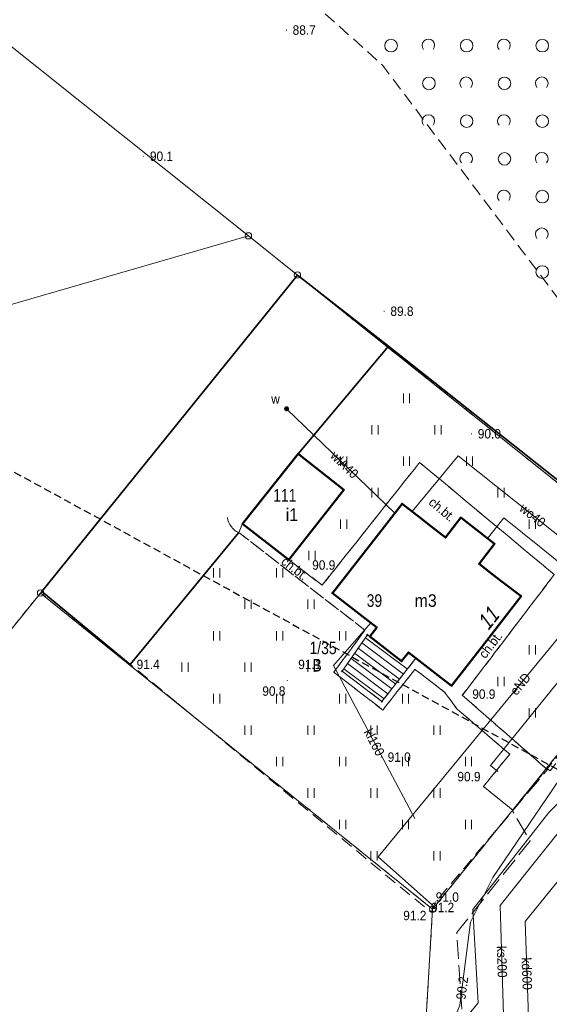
# Model space of a CAD drawing. Header units: metres. Extents: x 6540907 to 6541833, y 5893434 to 5894895.
# Tile 142 of 256: x 6541423 to 6541465, y 5893525 to 5893604. Entities that reach past the tile are written whole.
import ezdxf
from ezdxf.enums import TextEntityAlignment as Align

# ---------------------------------------------------------------- set-up
doc = ezdxf.new("R2010")
doc.units = ezdxf.units.M
doc.header["$MEASUREMENT"] = 0
for name, pattern in [('1.0_0.5', [1.5, 1, -0.5]), ('1.5_0.5', [2, 1.5, -0.5]), ('2', [0.9, 0.6, -0.3]), ('219-500', [0, 0]), ('egug-500', [1, 0.5, -0.5]), ('otof_500', [0, 0])]:
    doc.linetypes.add(name, pattern=pattern)
doc.layers.get('0').update_dxf_attribs({"color": 2, "linetype": 'CONTINUOUS', "lineweight": 5})
for name, color, linetype, lineweight in [('202-punkt graniczny', 251, 'CONTINUOUS', 9), ('210-oznaczenie konturu użytku gruntowego', 251, 'CONTINUOUS', 9), ('211-numer działki ewidencyjnej', 156, 'CONTINUOUS', 9), ('218-kontur użytku gruntowego', 251, 'CONTINUOUS', 9), ('219-działka ewidencyjna', 152, 'CONTINUOUS', 18), ('238-Punkt adresowy budynku', 251, 'CONTINUOUS', 9), ('312-budynek ewidencyjny', 251, 'CONTINUOUS', 9), ('312-oznaczenie budynku ewidencyjnego', 251, 'CONTINUOUS', 9), ('312-oznaczenie budynku ewidencyjnego-Atr117', 251, 'CONTINUOUS', 9), ('352-schody', 251, 'CONTINUOUS', 9), ('chodnik', 251, 'CONTINUOUS', 9), ('chodnik-Atr17', 251, 'CONTINUOUS', 9), ('furtka', 251, 'CONTINUOUS', 9), ('jezdnia', 251, 'CONTINUOUS', 9), ('ogrodzenie trwałe', 251, 'CONTINUOUS', 9), ('pikieta naturalna', 251, 'CONTINUOUS', 9), ('pikieta naturalna-Atr2', 251, 'CONTINUOUS', 9), ('przewód elektroenergetyczny podziemny', 251, 'CONTINUOUS', 9), ('przewód elektroenergetyczny podziemny-Atr1', 251, 'CONTINUOUS', 9), ('przewód kanalizacyjny', 251, 'CONTINUOUS', 9), ('przewód kanalizacyjny-Atr1', 251, 'CONTINUOUS', 9), ('przewód telekomunikacyjny podziemny', 251, 'CONTINUOUS', 9), ('przewód wodociągowy', 251, 'CONTINUOUS', 9), ('przewód wodociągowy-Atr1', 251, 'CONTINUOUS', 9), ('Punkt budynku', 251, 'CONTINUOUS', 9), ('rzędna-Atr2', 251, 'CONTINUOUS', 9), ('trawnik', 251, 'CONTINUOUS', 9), ('wodociągowe urządzenie techniczne', 251, 'CONTINUOUS', 9), ('wodociągowe urządzenie techniczne-Atr17', 251, 'CONTINUOUS', 9), ('zadrzewienie  zakrzewienie', 252, 'CONTINUOUS', 15), ('Zakres', 252, 'CONTINUOUS', 15)]:
    doc.layers.add(name, color=color, linetype=linetype, lineweight=lineweight)
doc.styles.get("Standard").update_dxf_attribs({"font": 'Arial', "width": 0.75})
doc.linetypes.add('902-500', pattern='A,3.75,0,[1,ksztalty.shx,S=0.5,R=0,X=0,Y=0],3.75', length=7.5)

# ---------------------------------------------------------------- blocks, each defined once
blk = doc.blocks.new('PUNKTBUD')
at = {"color": 0}
blk.add_circle((0, 0), 0.045, dxfattribs=at)
blk = doc.blocks.new('202')
at = {"color": 0, "linetype": 'Continuous', "lineweight": 0}
blk.add_circle((0, 0), 0.25, dxfattribs=at)
blk = doc.blocks.new('US25')
at = {"linetype": 'Continuous', "lineweight": 0}
h = blk.add_hatch(color=0, dxfattribs=at)
edge = h.paths.add_edge_path()
edge.add_arc((0, 0), 0.2, 0, 360)
blk = doc.blocks.new('OK04')
at = {"color": 0, "linetype": 'Continuous', "lineweight": 0}
blk.add_arc((1.5, 0.001), 1.5, 120, 180, dxfattribs=at)
blk = doc.blocks.new('PW01')
at = {"linetype": 'Continuous', "lineweight": 13}
h = blk.add_hatch(color=0, dxfattribs=at)
edge = h.paths.add_edge_path()
edge.add_arc((0, 0), 0.045, 0, 360)
blk = doc.blocks.new('OTZK1')
at = {"color": 0, "linetype": 'Continuous'}
blk.add_circle((0, 0), 0.5, dxfattribs=at)
blk = doc.blocks.new('OTZK2')
at = {"color": 0, "linetype": 'Continuous'}
blk.add_arc((0, 0), 0.5, 318.85, 221.162, dxfattribs=at)
blk = doc.blocks.new('TU04')
at = {"color": 0, "linetype": 'Continuous', "lineweight": 13}
for p, q in [((0, 0), (0, 0.75)), ((0.5, 0), (0.5, 0.75))]:
    blk.add_line(p, q, dxfattribs=at)

msp = doc.modelspace()

# ---------------------------------------------------------------- linework, layer by layer
at = {"layer": '218-kontur użytku gruntowego', "linetype": 'egug-500', "lineweight": 18, "flags": 128}
for points in [[(6541424.59, 5893557.993), (6541444.99, 5893583.263)], [(6541444.99, 5893583.263), (6541424.59, 5893557.993)], [(6541444.99, 5893583.263), (6541476.24, 5893558.283)], [(6541476.24, 5893558.283), (6541444.99, 5893583.263)], [(6541415.01, 5893546.123), (6541424.59, 5893557.993)], [(6541424.59, 5893557.993), (6541455.72, 5893532.863)], [(6541455.72, 5893532.863), (6541476.24, 5893558.283)], [(6541476.24, 5893558.283), (6541455.72, 5893532.863)], [(6541455.72, 5893532.863), (6541455.21, 5893524.283)]]:
    msp.add_lwpolyline(points, dxfattribs=at)
at = {"layer": '219-działka ewidencyjna', "linetype": '219-500', "lineweight": 18, "flags": 128}
for points in [[(6541441.1, 5893586.383), (6541407.87, 5893612.963)], [(6541441.1, 5893586.383), (6541384.2, 5893569.893)], [(6541444.99, 5893583.263), (6541441.1, 5893586.383)], [(6541444.99, 5893583.263), (6541424.59, 5893557.993)], [(6541476.24, 5893558.283), (6541444.99, 5893583.263)], [(6541424.59, 5893557.993), (6541407.63, 5893536.983)], [(6541455.72, 5893532.863), (6541424.59, 5893557.993)], [(6541476.24, 5893558.283), (6541455.72, 5893532.863)], [(6541455.72, 5893532.863), (6541455.21, 5893524.283)]]:
    msp.add_lwpolyline(points, dxfattribs=at)
at = {"layer": '312-budynek ewidencyjny', "linetype": 'Continuous', "lineweight": 50, "flags": 128}
for points in [[(6541440.63, 5893563.483), (6541445.04, 5893569.053)], [(6541445.04, 5893569.053), (6541448.68, 5893566.193)], [(6541448.68, 5893566.193), (6541444.3, 5893560.633)], [(6541447.76, 5893557.993), (6541453.3, 5893565.093)], [(6541453.3, 5893565.093), (6541454.81, 5893563.923)], [(6541456.74, 5893562.403), (6541457.97, 5893563.983)], [(6541457.97, 5893563.983), (6541460.64, 5893561.893)], [(6541444.3, 5893560.633), (6541440.63, 5893563.483)], [(6541454.81, 5893563.923), (6541455.59, 5893563.303)], [(6541455.59, 5893563.303), (6541456.74, 5893562.403)], [(6541460.64, 5893561.893), (6541459.41, 5893560.313)], [(6541459.41, 5893560.313), (6541460.46, 5893559.503)], [(6541460.46, 5893559.503), (6541461.25, 5893558.893)], [(6541461.25, 5893558.893), (6541462.74, 5893557.733)], [(6541449.18, 5893556.883), (6541447.76, 5893557.993)], [(6541462.74, 5893557.733), (6541460.39, 5893554.693)], [(6541450.13, 5893556.143), (6541449.18, 5893556.883)], [(6541451.28, 5893555.253), (6541450.13, 5893556.143)], [(6541450.73, 5893554.533), (6541451.28, 5893555.253)], [(6541460.39, 5893554.693), (6541459.65, 5893553.743)], [(6541453.26, 5893552.563), (6541450.73, 5893554.533)], [(6541453.81, 5893553.263), (6541453.26, 5893552.563)], [(6541454.4, 5893552.803), (6541453.81, 5893553.263)], [(6541459.65, 5893553.743), (6541457.23, 5893550.623)], [(6541457.23, 5893550.623), (6541454.4, 5893552.803)]]:
    msp.add_lwpolyline(points, dxfattribs=at)
at = {"layer": '352-schody', "linetype": 'Continuous', "lineweight": 18, "flags": 128}
msp.add_lwpolyline([(6541454.4, 5893552.803), (6541451.7, 5893549.363), (6541448.54, 5893551.773), (6541450.54, 5893554.673), (6541450.73, 5893554.533), (6541453.26, 5893552.563), (6541453.81, 5893553.263)], close=True, dxfattribs=at)
msp.add_lwpolyline([(6541454.4, 5893552.803), (6541451.7, 5893549.363), (6541448.54, 5893551.773), (6541450.54, 5893554.673), (6541450.73, 5893554.533), (6541453.26, 5893552.563), (6541453.81, 5893553.263)], close=True, dxfattribs=at)
for points in [[(6541453.413, 5893551.546), (6541450.096, 5893554.029)], [(6541453.722, 5893551.94), (6541450.38, 5893554.44)], [(6541452.796, 5893550.759), (6541449.527, 5893553.205)], [(6541453.105, 5893551.153), (6541449.811, 5893553.617)], [(6541452.178, 5893549.972), (6541448.959, 5893552.381)], [(6541452.487, 5893550.366), (6541449.243, 5893552.793)], [(6541451.87, 5893549.579), (6541448.675, 5893551.969)]]:
    msp.add_lwpolyline(points, dxfattribs=at)
at = {"layer": 'chodnik', "linetype": '1.0_0.5', "lineweight": 18, "flags": 128}
for points in [[(6541440.34, 5893562.793), (6541450.35, 5893555.033), (6541447.87, 5893551.703), (6541451.76, 5893548.693), (6541454.32, 5893551.923), (6541456.67, 5893550.113), (6541457.66, 5893548.773), (6541461.84, 5893545.183), (6541459.75, 5893542.613), (6541462.1, 5893540.723), (6541463.88, 5893542.953), (6541464.79, 5893543.993), (6541458.08, 5893549.863), (6541465.38, 5893559.453), (6541454.69, 5893568.373), (6541446.96, 5893558.613), (6541444.3, 5893560.633), (6541440.63, 5893563.483)], [(6541453.3, 5893565.093), (6541454.81, 5893563.923), (6541455.59, 5893563.303), (6541456.74, 5893562.403), (6541457.97, 5893563.983), (6541460.64, 5893561.893), (6541459.41, 5893560.313), (6541460.46, 5893559.503), (6541461.25, 5893558.893), (6541462.74, 5893557.733), (6541460.39, 5893554.693), (6541459.65, 5893553.743), (6541457.23, 5893550.623), (6541454.4, 5893552.803), (6541451.7, 5893549.363), (6541448.54, 5893551.773), (6541450.54, 5893554.673), (6541450.73, 5893554.533), (6541451.28, 5893555.253), (6541450.13, 5893556.143), (6541449.18, 5893556.883), (6541447.76, 5893557.993)]]:
    msp.add_lwpolyline(points, close=True, dxfattribs=at)
at = {"layer": 'furtka', "linetype": 'otof_500', "lineweight": 18, "flags": 128}
msp.add_lwpolyline([(6541440.34, 5893562.793), (6541440.63, 5893563.483)], dxfattribs=at)
at = {"layer": 'jezdnia', "linetype": '1.5_0.5', "lineweight": 18, "flags": 128}
msp.add_lwpolyline([(6541402.275, 5893435.053), (6541404.63, 5893438.043), (6541404.55, 5893438.103), (6541401.69, 5893440.393), (6541401.51, 5893441.963), (6541411.49, 5893454.353), (6541413.11, 5893454.543), (6541415.95, 5893452.243), (6541418.46, 5893455.373), (6541415.65, 5893457.663), (6541415.46, 5893459.263), (6541416.64, 5893460.663), (6541420.09, 5893464.993), (6541421.67, 5893465.163), (6541424.52, 5893462.883), (6541427.06, 5893466.023), (6541424.24, 5893468.293), (6541424.04, 5893469.893), (6541443.98, 5893494.663), (6541445.61, 5893494.883), (6541448.6, 5893492.463), (6541451.18, 5893495.803), (6541448.23, 5893498.123), (6541448.05, 5893499.723), (6541459.5, 5893514.023), (6541461.17, 5893514.213), (6541464.09, 5893511.903), (6541467.31, 5893515.863), (6541464.37, 5893518.213), (6541464.2, 5893519.793), (6541469.11, 5893525.903), (6541470.08, 5893527.063), (6541471.82, 5893527.303), (6541474.65, 5893524.973), (6541474.88, 5893524.823), (6541478.42, 5893529.263), (6541478.09, 5893529.543), (6541487.07, 5893540.653), (6541486.95, 5893541.673), (6541487.63, 5893542.483), (6541488.59, 5893542.593), (6541491.32, 5893545.953), (6541487.54, 5893549.013), (6541483.69, 5893552.173), (6541476.46, 5893558.063), (6541465.05, 5893543.853), (6541464.87, 5893543.993), (6541462.08, 5893540.703), (6541462.12, 5893540.573), (6541463.47, 5893538.293), (6541457.64, 5893531.013), (6541458.24, 5893521.983), (6541458.08, 5893521.803), (6541456.47, 5893521.613), (6541454.73, 5893523.013), (6541452.06, 5893519.673), (6541453.76, 5893518.283), (6541453.96, 5893516.673), (6541434.26, 5893492.103), (6541432.68, 5893491.923), (6541430.69, 5893493.543), (6541430.53, 5893493.673), (6541428.09, 5893490.683), (6541428.25, 5893490.543), (6541430.25, 5893488.943), (6541430.45, 5893487.323), (6541429.85, 5893486.593), (6541428.25, 5893486.433), (6541426.24, 5893488.033), (6541426.08, 5893488.153), (6541420.99, 5893481.853), (6541423.13, 5893480.143), (6541423.32, 5893478.543), (6541412.14, 5893464.723), (6541410.17, 5893462.273), (6541408.57, 5893462.083), (6541406.59, 5893463.693), (6541406.42, 5893463.823), (6541403.99, 5893460.673), (6541404.1, 5893460.593), (6541406.09, 5893458.953), (6541406.28, 5893457.433), (6541393.64, 5893441.783), (6541392.06, 5893441.623), (6541390.07, 5893443.233), (6541387.55, 5893440.053), (6541389.52, 5893438.423), (6541389.76, 5893436.883), (6541388.315, 5893435.053)], dxfattribs=at)
at = {"layer": 'ogrodzenie trwałe', "linetype": '902-500', "lineweight": 35, "flags": 128}
for points in [[(6541452.22, 5893577.603), (6541444.99, 5893583.263), (6541424.69, 5893558.103), (6541431.72, 5893552.323)], [(6541452.22, 5893577.603), (6541445.04, 5893569.053)], [(6541476.45, 5893558.393), (6541452.22, 5893577.603)], [(6541440.34, 5893562.793), (6541431.72, 5893552.323)]]:
    msp.add_lwpolyline(points, dxfattribs=at)
at = {"layer": 'przewód elektroenergetyczny podziemny', "linetype": 'Continuous', "lineweight": 18, "flags": 128}
msp.add_lwpolyline([(6541460.08, 5893562.333), (6541461.38, 5893563.973), (6541464.33, 5893561.583), (6541468.68, 5893558.063), (6541451.41, 5893537.023), (6541455.72, 5893533.173)], dxfattribs=at)
at = {"layer": 'przewód kanalizacyjny', "linetype": 'Continuous', "lineweight": 18, "flags": 128}
for points in [[(6541393.113, 5893435.053), (6541401.95, 5893446.203), (6541402.1, 5893446.383), (6541408.76, 5893454.793), (6541408.94, 5893455.013), (6541414.81, 5893462.423), (6541445.64, 5893501.893), (6541463.35, 5893523.563), (6541463.06, 5893531.893), (6541473.29, 5893544.503), (6541476.21, 5893548.183), (6541479.08, 5893551.933), (6541481.79, 5893555.543), (6541490, 5893557.123), (6541517.02, 5893592.363), (6541528.47, 5893607.223)], [(6541450.81, 5893555.623), (6541447.84, 5893552.223), (6541454.31, 5893540.083)], [(6541470.23, 5893544.633), (6541463.25, 5893535.873), (6541461.09, 5893533.163), (6541461.41, 5893522.703), (6541446.41, 5893504.523), (6541421.68, 5893473.613), (6541411.77, 5893461.333), (6541408.78, 5893457.633), (6541398.01, 5893444.293), (6541391.33, 5893435.603), (6541390.907, 5893435.053)]]:
    msp.add_lwpolyline(points, dxfattribs=at)
at = {"layer": 'przewód telekomunikacyjny podziemny', "linetype": 'Continuous', "lineweight": 18, "flags": 128}
msp.add_lwpolyline([(6541466.26, 5893543.873), (6541460.49, 5893535.383), (6541458.73, 5893531.823), (6541457.89, 5893525.243), (6541456.65, 5893522.103), (6541449.21, 5893512.523), (6541437.61, 5893498.563), (6541427.51, 5893486.063), (6541421.27, 5893478.613), (6541411.35, 5893467.023)], dxfattribs=at)
at = {"layer": 'przewód wodociągowy', "linetype": 'Continuous', "lineweight": 18, "flags": 128}
for points in [[(6541452.71, 5893564.343), (6541444.13, 5893572.633)], [(6541460.89, 5893543.813), (6541460.31, 5893544.283), (6541471.4, 5893558.013), (6541457.76, 5893568.893), (6541454.11, 5893564.473)], [(6541427.49, 5893486.003), (6541429.5, 5893488.473), (6541443.53, 5893505.993), (6541459.34, 5893525.423), (6541458.91, 5893532.843), (6541464.94, 5893540.543), (6541466.46, 5893542.073), (6541467.49, 5893543.113), (6541467.58, 5893543.403)]]:
    msp.add_lwpolyline(points, dxfattribs=at)
at = {"layer": 'trawnik', "linetype": '1.0_0.5', "lineweight": 18, "flags": 128}
for points in [[(6541454.69, 5893568.373), (6541465.38, 5893559.453), (6541458.08, 5893549.863), (6541464.79, 5893543.993), (6541465.03, 5893544.263), (6541476.45, 5893558.393), (6541452.22, 5893577.603), (6541445.04, 5893569.053), (6541448.68, 5893566.193), (6541444.3, 5893560.633), (6541446.96, 5893558.613)], [(6541450.35, 5893555.033), (6541440.34, 5893562.793), (6541431.72, 5893552.323), (6541455.6, 5893532.623), (6541455.97, 5893533.453), (6541461.86, 5893540.423), (6541462.1, 5893540.723), (6541459.75, 5893542.613), (6541461.84, 5893545.183), (6541457.66, 5893548.773), (6541456.67, 5893550.113), (6541454.32, 5893551.923), (6541451.76, 5893548.693), (6541447.87, 5893551.703)]]:
    msp.add_lwpolyline(points, close=True, dxfattribs=at)
at = {"layer": 'zadrzewienie  zakrzewienie', "linetype": '1.0_0.5', "lineweight": 18, "flags": 128}
msp.add_lwpolyline([(6541318.34, 5893663.733), (6541365.21, 5893661.933), (6541400.25, 5893649.713), (6541416.54, 5893642.433), (6541431.06, 5893618.613), (6541451.77, 5893599.913), (6541474.69, 5893569.413), (6541515.21, 5893606.553), (6541506.98, 5893607.713), (6541490.01, 5893614.653), (6541473.59, 5893625.213), (6541460.36, 5893637.543), (6541433.18, 5893675.253), (6541416.44, 5893688.933), (6541382.33, 5893701.533), (6541358.84, 5893701.623), (6541325.63, 5893691.723), (6541325.63, 5893691.723)], close=True, dxfattribs=at)
at = {"layer": 'Zakres', "linetype": '2', "lineweight": 25, "flags": 128}
msp.add_lwpolyline([(6540930.81, 5893582.593), (6540952.62, 5893547.953), (6541020.61, 5893593.493), (6541060.25, 5893600.483), (6541133.37, 5893522.233), (6541132.66, 5893437.243), (6541235.67, 5893475.793), (6541230.54, 5893517.483), (6541183.33, 5893542.453), (6541196.93, 5893611.193), (6541212.33, 5893616.963), (6541232.27, 5893624.283), (6541273.87, 5893613.183), (6541300.52, 5893614.983), (6541358.25, 5893602.793), (6541525.85, 5893511.003), (6541649.47, 5893497.043), (6541682.61, 5893534.081)], dxfattribs=at)

# ---------------------------------------------------------------- block references
at = {"layer": '202-punkt graniczny', "linetype": 'Continuous', "lineweight": 18}
for p in [(6541441.1, 5893586.383), (6541444.99, 5893583.263), (6541424.59, 5893557.993), (6541455.72, 5893532.863)]:
    msp.add_blockref('202', p, dxfattribs=at)
at = {"layer": 'furtka', "linetype": 'Continuous', "lineweight": 18, "rotation": 67.203}
msp.add_blockref('OK04', (6541440.34, 5893562.793), dxfattribs=at)
at = {"layer": 'pikieta naturalna', "linetype": 'Continuous', "lineweight": 13}
for p in [(6541444.12, 5893602.733), (6541432.78, 5893592.723), (6541451.88, 5893580.393), (6541458.81, 5893570.643), (6541446.96, 5893558.613), (6541431.72, 5893552.323), (6541447.87, 5893551.703), (6541444.18, 5893551.043), (6541458.08, 5893549.863), (6541451.65, 5893544.953), (6541459.75, 5893542.613), (6541455.97, 5893533.453), (6541455.49, 5893532.733), (6541455.6, 5893532.623)]:
    msp.add_blockref('PW01', p, dxfattribs=at)
at = {"layer": 'Punkt budynku', "linetype": 'Continuous', "lineweight": 18}
for p in [(6541445.04, 5893569.053), (6541448.68, 5893566.193), (6541453.3, 5893565.093), (6541454.81, 5893563.923), (6541457.97, 5893563.983), (6541440.63, 5893563.483), (6541455.59, 5893563.303), (6541456.74, 5893562.403), (6541460.64, 5893561.893), (6541444.3, 5893560.633), (6541459.41, 5893560.313), (6541460.46, 5893559.503), (6541461.25, 5893558.893), (6541447.76, 5893557.993), (6541462.74, 5893557.733), (6541449.18, 5893556.883), (6541450.13, 5893556.143), (6541450.54, 5893554.673), (6541450.73, 5893554.533), (6541451.28, 5893555.253), (6541460.39, 5893554.693), (6541453.81, 5893553.263), (6541459.65, 5893553.743), (6541453.26, 5893552.563), (6541454.4, 5893552.803), (6541448.54, 5893551.773), (6541457.23, 5893550.623), (6541451.7, 5893549.363)]:
    msp.add_blockref('PUNKTBUD', p, dxfattribs=at)
at = {"layer": 'trawnik', "linetype": 'Continuous', "lineweight": 18}
for p in [(6541453.399, 5893573.092), (6541450.899, 5893570.592), (6541455.899, 5893570.592), (6541448.399, 5893568.092), (6541453.399, 5893568.092), (6541458.399, 5893568.092), (6541450.899, 5893565.592), (6541460.899, 5893565.592), (6541448.399, 5893563.092), (6541463.399, 5893563.092), (6541445.899, 5893560.592), (6541438.319, 5893559.222), (6541443.319, 5893559.222), (6541440.819, 5893556.722), (6541445.819, 5893556.722), (6541438.319, 5893554.222), (6541443.319, 5893554.222), (6541448.319, 5893554.222), (6541463.399, 5893553.092), (6541435.819, 5893551.722), (6541440.819, 5893551.722), (6541445.819, 5893551.722), (6541460.899, 5893550.592), (6541438.319, 5893549.222), (6541443.319, 5893549.222), (6541448.319, 5893549.222), (6541453.319, 5893549.222), (6541463.399, 5893548.092), (6541440.819, 5893546.722), (6541445.819, 5893546.722), (6541450.819, 5893546.722), (6541455.819, 5893546.722), (6541443.319, 5893544.222), (6541448.319, 5893544.222), (6541453.319, 5893544.222), (6541458.319, 5893544.222), (6541445.819, 5893541.722), (6541450.819, 5893541.722), (6541455.819, 5893541.722), (6541448.319, 5893539.222), (6541453.319, 5893539.222), (6541458.319, 5893539.222), (6541450.819, 5893536.722), (6541455.819, 5893536.722)]:
    msp.add_blockref('TU04', p, dxfattribs=at)
at = {"layer": 'wodociągowe urządzenie techniczne', "linetype": 'Continuous', "lineweight": 18}
msp.add_blockref('US25', (6541444.13, 5893572.633), dxfattribs=at)
at = {"layer": 'zadrzewienie  zakrzewienie', "linetype": 'Continuous', "lineweight": 18}
for name, p in [('OTZK1', (6541452.426, 5893601.499)), ('OTZK2', (6541455.384, 5893601.51)), ('OTZK1', (6541458.426, 5893601.499)), ('OTZK2', (6541461.384, 5893601.51)), ('OTZK1', (6541464.426, 5893601.499)), ('OTZK1', (6541455.426, 5893598.499)), ('OTZK2', (6541458.384, 5893598.51)), ('OTZK1', (6541461.426, 5893598.499)), ('OTZK2', (6541464.384, 5893598.51)), ('OTZK2', (6541455.384, 5893595.51)), ('OTZK2', (6541461.384, 5893595.51)), ('OTZK1', (6541458.426, 5893595.499)), ('OTZK1', (6541464.426, 5893595.499)), ('OTZK2', (6541458.384, 5893592.51)), ('OTZK1', (6541461.426, 5893592.499)), ('OTZK2', (6541464.384, 5893592.51)), ('OTZK2', (6541461.384, 5893589.51)), ('OTZK1', (6541464.426, 5893589.499)), ('OTZK2', (6541464.384, 5893586.51)), ('OTZK1', (6541464.426, 5893583.499))]:
    msp.add_blockref(name, p, dxfattribs=at)

# ---------------------------------------------------------------- texts
at = {"layer": '210-oznaczenie konturu użytku gruntowego', "linetype": 'Continuous', "lineweight": 18, "width": 0.79}
msp.add_text('B', height=1, dxfattribs=at).set_placement((6541446.18, 5893551.753))
at = {"layer": '211-numer działki ewidencyjnej', "linetype": 'Continuous', "lineweight": 18, "width": 0.79}
msp.add_text('1/35', height=1, dxfattribs=at).set_placement((6541445.95, 5893553.133))
at = {"layer": '238-Punkt adresowy budynku', "linetype": 'Continuous', "lineweight": 25, "oblique": 15, "width": 0.79}
msp.add_text('11', height=1.25, rotation=51.87, dxfattribs=at).set_placement((6541459.62, 5893556.313), align=Align.TOP_CENTER)
at = {"layer": '312-oznaczenie budynku ewidencyjnego', "linetype": 'Continuous', "lineweight": 18, "width": 0.79}
msp.add_text('111', height=1, dxfattribs=at).set_placement((6541443.07, 5893565.263))
msp.add_text('39', height=1, dxfattribs=at).set_placement((6541450.49, 5893557.893), align=Align.TOP_LEFT)
at = {"layer": '312-oznaczenie budynku ewidencyjnego-Atr117', "width": 0.9}
for s, p in [('i1', (6541444.55, 5893564.223)), ('m3', (6541455.17, 5893557.393))]:
    msp.add_text(s, height=1, dxfattribs=at).set_placement(p, align=Align.MIDDLE_CENTER)
at = {"layer": 'chodnik-Atr17', "width": 0.9}
for rotation, p in [(320.158, (6541455.34, 5893565.083)), (320.158, (6541455.34, 5893565.083)), (322.216, (6541443.63, 5893560.363)), (322.216, (6541443.63, 5893560.363)), (52.721, (6541459.91, 5893552.723)), (52.721, (6541459.91, 5893552.723))]:
    msp.add_text('ch.bt.', height=0.75, rotation=rotation, dxfattribs=at).set_placement(p)
at = {"layer": 'pikieta naturalna-Atr2', "width": 0.9}
for s, p in [('88.7', (6541444.61, 5893602.363)), ('90.1', (6541433.28, 5893592.333)), ('89.8', (6541452.37, 5893580.013)), ('90.0', (6541459.31, 5893570.273)), ('90.9', (6541446.16, 5893559.843)), ('91.4', (6541432.22, 5893551.943)), ('91.1', (6541445.05, 5893551.943)), ('90.8', (6541442.2, 5893549.823)), ('90.9', (6541458.87, 5893549.583)), ('91.0', (6541452.15, 5893544.573)), ('90.9', (6541457.69, 5893543.023)), ('91.0', (6541455.97, 5893533.453)), ('91.2', (6541453.39, 5893531.983)), ('91.2', (6541455.6, 5893532.623))]:
    msp.add_text(s, height=0.75, dxfattribs=at).set_placement(p)
at = {"layer": 'przewód elektroenergetyczny podziemny-Atr1', "width": 0.9}
msp.add_text('eND', height=0.75, rotation=50.62, dxfattribs=at).set_placement((6541462.09, 5893550.033), align=Align.MIDDLE_LEFT)
at = {"layer": 'przewód kanalizacyjny-Atr1', "width": 0.9}
for s, rotation, p in [('kl160', 298.055, (6541450.56, 5893547.123)), ('ks200', 271.752, (6541461.19, 5893529.943)), ('kd600', 271.994, (6541463.16, 5893529.023))]:
    msp.add_text(s, height=0.75, rotation=rotation, dxfattribs=at).set_placement(p, align=Align.MIDDLE_LEFT)
at = {"layer": 'przewód wodociągowy-Atr1', "width": 0.9}
for s, rotation, p in [('wlA40', 315.984, (6541447.8, 5893569.083)), ('wo40', 321.422, (6541462.78, 5893564.883))]:
    msp.add_text(s, height=0.75, rotation=rotation, dxfattribs=at).set_placement(p, align=Align.MIDDLE_LEFT)
at = {"layer": 'rzędna-Atr2', "width": 0.9}
msp.add_text('90.2', height=0.75, rotation=82.725, dxfattribs=at).set_placement((6541457.95, 5893525.683), align=Align.MIDDLE_LEFT)
at = {"layer": 'wodociągowe urządzenie techniczne-Atr17', "width": 0.9}
msp.add_text('w', height=0.75, dxfattribs=at).set_placement((6541442.91, 5893573.043))

doc.saveas('drawing.dxf')
